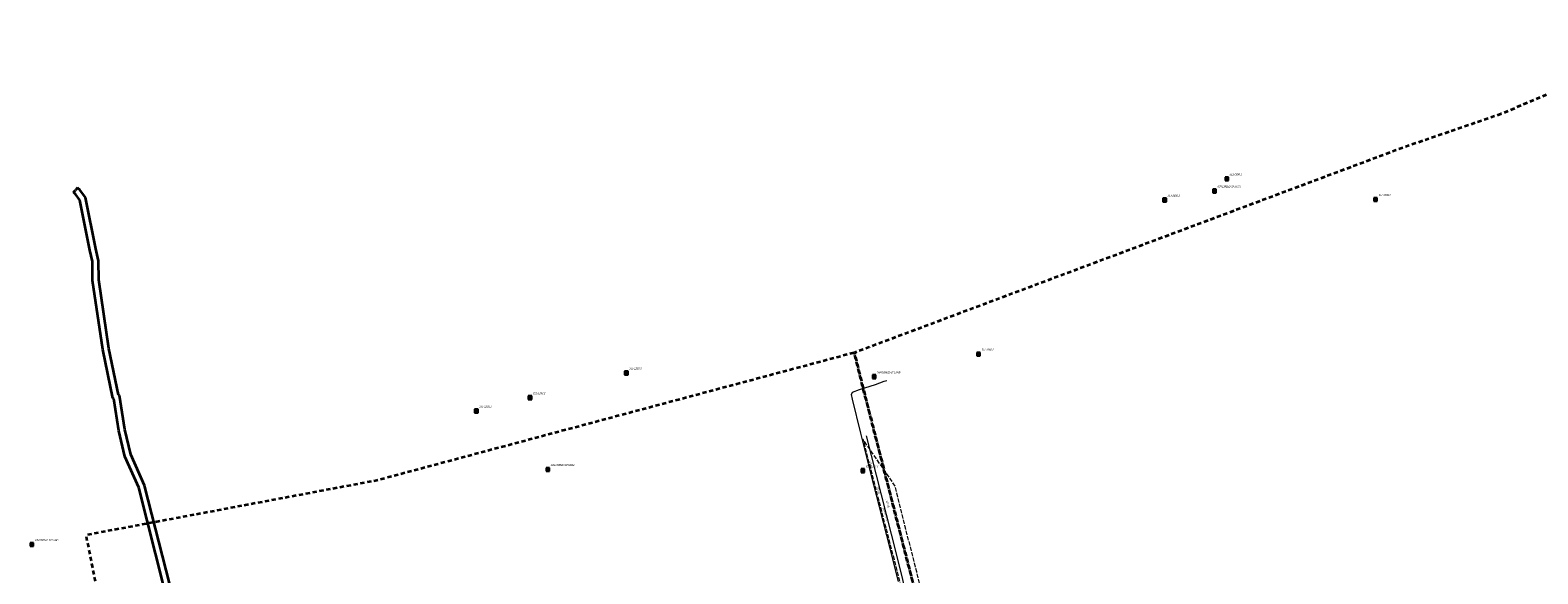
# Model space of a CAD drawing. Header units: metres. Extents: x 0 to 8432273, y 0 to 5705512.
# Tile 31 of 32: x 8403617 to 8404160, y 5705288 to 5705484. Entities that reach past the tile are written whole.
import ezdxf
from ezdxf.enums import TextEntityAlignment as Align

# ---------------------------------------------------------------- set-up
doc = ezdxf.new("R2010")
doc.units = ezdxf.units.M
doc.header["$MEASUREMENT"] = 0
doc.linetypes.add('1.5_0.5', pattern=[2, 1.5, -0.5])
doc.linetypes.add('1.5_1.0', pattern=[2.5, 1.5, -1])
doc.layers.get('0').update_dxf_attribs({"color": 250, "linetype": 'CONTINUOUS', "lineweight": 100})
for name, color, linetype in [('216-obręb ewidencyjny', 7, 'CONTINUOUS'), ('jezdnia', 7, 'CONTINUOUS'), ('obudowa ochronna przewodu', 7, 'CONTINUOUS'), ('pikieta sztuczna', 7, 'CONTINUOUS'), ('pikieta sztuczna-Atr2', 7, 'CONTINUOUS'), ('przewód elektroenergetyczny podziemny', 7, 'CONTINUOUS'), ('przewód gazowy', 7, 'CONTINUOUS'), ('przewód gazowy-Atr1', 7, 'CONTINUOUS'), ('Szczegółowa osnowa geodezyjna pozioma', 7, 'CONTINUOUS'), ('Szczegółowa osnowa geodezyjna pozioma-Atr103', 7, 'CONTINUOUS')]:
    doc.layers.add(name, color=color, linetype=linetype)
doc.layers.add('PL_AR_01-MAPA dwg', color=7, linetype='CONTINUOUS', lineweight=15)
doc.styles.get("Standard").update_dxf_attribs({"font": 'arial.ttf', "width": 0.75})

# ---------------------------------------------------------------- blocks, each defined once
blk = doc.blocks.new('PW01')
at = {"linetype": 'Continuous', "lineweight": 13}
h = blk.add_hatch(color=0, dxfattribs=at)
edge = h.paths.add_edge_path()
edge.add_arc((0, 0), 0.045, 0, 360)
blk = doc.blocks.new('OSSP')
at = {"color": 0}
for p, q in [((-0.626, 0.625), (-0.626, -0.625)), ((-0.626, 0.625), (-0.626, -0.625)), ((0.624, 0.625), (-0.626, 0.625)), ((0.624, 0.625), (-0.626, 0.625)), ((0.3, 0), (-0.3, 0)), ((0.3, 0), (-0.3, 0)), ((0, -0.3), (0, 0.3)), ((0, -0.3), (0, 0.3)), ((0.624, -0.625), (0.624, 0.625)), ((0.624, -0.625), (0.624, 0.625)), ((-0.626, -0.625), (0.624, -0.625)), ((-0.626, -0.625), (0.624, -0.625))]:
    blk.add_line(p, q, dxfattribs=at)
blk = doc.blocks.new('MDCP')
at = {"layer": '216-obręb ewidencyjny', "color": 7, "linetype": '1.5_1.0', "lineweight": 35, "flags": 128}
for points in [[(8404146.36, 5705453.78), (8404111.36, 5705441.78), (8403920.07, 5705370.27), (8403918.77, 5705369.78), (8403913.37, 5705367.76), (8403915.1, 5705360.63), (8403917.12, 5705352.7), (8403937.18, 5705274.23), (8403937.59, 5705272.63), (8403940.13, 5705262.66), (8403940.22, 5705262.31), (8403964.9, 5705124.72), (8403969.67, 5705098.09), (8403969.09, 5705097.93), (8403972.52, 5705080.46), (8404007.86, 5704900.21), (8404028.72, 5704792.65), (8404031.53, 5704778.14), (8404034.31, 5704763.98), (8404037.3, 5704748.7), (8404437.69, 5704886.35), (8404446.65, 5704889.43), (8404442.5, 5704900.38), (8404437.79, 5704912.81), (8404423.41, 5704948.87), (8404412, 5704978.45), (8404391.39, 5705031.85), (8404368.9, 5705090.84), (8404326.69, 5705200.83), (8404224.84, 5705466.28), (8404217.17, 5705484), (8404208.12, 5705480.14)], [(8403760.53, 5704983.8), (8403772.16, 5704956.32), (8403783.97, 5704928.9), (8403796.93, 5704901.95), (8403810.73, 5704875.32), (8403896, 5704716.69), (8403923.05, 5704725.94), (8403950.42, 5704735.3), (8403953.23, 5704736.26), (8403971.83, 5704742.61), (8403985.59, 5704747.32), (8403996.61, 5704751.09), (8404027.05, 5704761.5), (8404034.31, 5704763.98), (8404031.53, 5704778.14), (8404028.72, 5704792.65), (8404007.86, 5704900.21), (8403972.52, 5705080.46), (8403969.09, 5705097.93), (8403969.67, 5705098.09), (8403964.9, 5705124.72), (8403940.22, 5705262.31), (8403940.13, 5705262.66), (8403937.59, 5705272.63), (8403937.18, 5705274.23), (8403917.12, 5705352.7), (8403915.1, 5705360.63), (8403913.37, 5705367.76), (8403907.57, 5705366.21), (8403906.68, 5705365.97), (8403741.4, 5705321.73), (8403658.61, 5705306.16), (8403636.61, 5705302.03), (8403640.06, 5705284.49), (8403643.45, 5705270.12), (8403647.87, 5705256.11), (8403653.3, 5705242.46), (8403659.76, 5705229.18), (8403681.03, 5705189.21), (8403695.31, 5705162.42), (8403706.59, 5705141.24), (8403707.43, 5705139.55), (8403711.83, 5705130.69), (8403716.4, 5705119.87), (8403717.9, 5705115.68), (8403720.35, 5705108.82), (8403723.64, 5705097.5), (8403731.6, 5705068.58), (8403738.71, 5705045.47), (8403740.4, 5705039.99), (8403750.38, 5705011.87)]]:
    blk.add_lwpolyline(points, close=True, dxfattribs=at)
at = {"layer": 'jezdnia', "color": 7, "linetype": '1.5_0.5', "lineweight": 18, "flags": 128}
blk.add_lwpolyline([(8403965.56, 5705094.62), (8403976.52, 5705099.52), (8403970.64, 5705112.56), (8403970.21, 5705113.01), (8403969.73, 5705113.69), (8403969.28, 5705114.59), (8403968.97, 5705115.6), (8403968.88, 5705116.19), (8403968.54, 5705118.08), (8403967.51, 5705123.81), (8403961.94, 5705154.49), (8403961.55, 5705156.68), (8403958.13, 5705174.86), (8403957.95, 5705175.89), (8403955.65, 5705188.81), (8403955.33, 5705190.55), (8403954.82, 5705193.58), (8403954.14, 5705197.3), (8403952.88, 5705204.23), (8403951.21, 5705213.28), (8403950.65, 5705216.3), (8403950.5, 5705217.12), (8403949.06, 5705225.24), (8403948.18, 5705230.23), (8403945.61, 5705244.2), (8403943.89, 5705253.72), (8403943.11, 5705258.07), (8403939.01, 5705276.36), (8403938.49, 5705278.39), (8403935.84, 5705288.77), (8403930.99, 5705307.92), (8403928.13, 5705319.63), (8403916.45, 5705336.63), (8403920.36, 5705321.31), (8403932.8, 5705273.44), (8403932.97, 5705272.62), (8403935.24, 5705261.09), (8403935.43, 5705260.51), (8403938.89, 5705241.56), (8403940.71, 5705231.6), (8403942.15, 5705223.6), (8403943.39, 5705217.2), (8403944.88, 5705209.05), (8403946.59, 5705199.97), (8403946.71, 5705198.98), (8403947.87, 5705192.44), (8403948.92, 5705186.84), (8403951.72, 5705171.23), (8403953.4, 5705161.77), (8403954.32, 5705156.69), (8403956.96, 5705141.83), (8403957.03, 5705141.55), (8403957.08, 5705141.05), (8403957.1, 5705140.55), (8403960.13, 5705123.23), (8403960.82, 5705120.42), (8403961.03, 5705119.34), (8403962.11, 5705114.4), (8403962.32, 5705112.99), (8403962.43, 5705111.56), (8403962.43, 5705110.73)], close=True, dxfattribs=at)
at = {"layer": 'obudowa ochronna przewodu', "color": 7, "linetype": 'CONTINUOUS', "lineweight": 35}
for p, q in [((8403632.09, 5705425.55), (8403632.82, 5705426.37)), ((8403632.79, 5705424.92), (8403632.09, 5705425.55)), ((8403634.41, 5705422.74), (8403632.79, 5705424.92)), ((8403633.56, 5705427.19), (8403632.82, 5705426.37)), ((8403634.42, 5705426.41), (8403633.56, 5705427.19)), ((8403637.98, 5705404.74), (8403634.41, 5705422.74)), ((8403636.47, 5705423.66), (8403634.42, 5705426.41)), ((8403640.13, 5705405.2), (8403636.47, 5705423.66)), ((8403638.94, 5705400.6), (8403637.98, 5705404.74)), ((8403639.01, 5705393.82), (8403638.94, 5705400.6)), ((8403641.14, 5705400.87), (8403640.13, 5705405.2)), ((8403641.21, 5705393.99), (8403641.14, 5705400.87)), ((8403642.7, 5705368.89), (8403639.01, 5705393.82)), ((8403644.87, 5705369.28), (8403641.21, 5705393.99)), ((8403646.33, 5705351.39), (8403642.7, 5705368.89)), ((8403648.33, 5705352.57), (8403644.87, 5705369.28)), ((8403646.6, 5705351.16), (8403646.33, 5705351.39)), ((8403648.64, 5705352.3), (8403648.33, 5705352.57)), ((8403650.64, 5705340.07), (8403648.64, 5705352.3)), ((8403648.48, 5705339.64), (8403646.6, 5705351.16)), ((8403650.67, 5705330.34), (8403648.48, 5705339.64)), ((8403652.76, 5705331.04), (8403650.64, 5705340.07)), ((8403655.61, 5705319.16), (8403650.67, 5705330.34)), ((8403657.7, 5705319.88), (8403652.76, 5705331.04)), ((8403664.69, 5705283.55), (8403655.61, 5705319.16)), ((8403666.8, 5705284.2), (8403657.7, 5705319.88)), ((8403670.77, 5705266.72), (8403664.69, 5705283.55)), ((8403672.83, 5705267.5), (8403666.8, 5705284.2)), ((8403674, 5705258.55), (8403670.77, 5705266.72)), ((8403676.01, 5705259.46), (8403672.83, 5705267.5)), ((8403687.79, 5705236.57), (8403676.01, 5705259.46)), ((8403685.84, 5705235.56), (8403674, 5705258.55)), ((8403694.95, 5705218.06), (8403685.84, 5705235.56)), ((8403696.91, 5705219.06), (8403687.79, 5705236.57)), ((8403699.93, 5705208.18), (8403694.95, 5705218.06)), ((8403701.94, 5705209.09), (8403696.91, 5705219.06)), ((8403706.42, 5705192.26), (8403699.93, 5705208.18)), ((8403708.45, 5705193.1), (8403701.94, 5705209.09)), ((8403708.62, 5705187.04), (8403706.42, 5705192.26)), ((8403710.58, 5705188.05), (8403708.45, 5705193.1)), ((8403709.59, 5705185.45), (8403708.62, 5705187.04)), ((8403711, 5705184.3), (8403709.59, 5705185.45)), ((8403711.28, 5705186.92), (8403710.58, 5705188.05)), ((8403712.91, 5705183.93), (8403711, 5705184.3)), ((8403711.97, 5705186.35), (8403711.28, 5705186.92)), ((8403713.87, 5705185.99), (8403711.97, 5705186.35)), ((8403713.67, 5705183.31), (8403712.91, 5705183.93)), ((8403714.27, 5705181.69), (8403713.67, 5705183.31)), ((8403715.53, 5705184.64), (8403713.87, 5705185.99)), ((8403716.36, 5705182.36), (8403715.53, 5705184.64)), ((8403716.92, 5705172.21), (8403714.27, 5705181.69)), ((8403719.04, 5705172.8), (8403716.36, 5705182.36)), ((8403717.94, 5705168.46), (8403716.92, 5705172.21)), ((8403720.02, 5705169.19), (8403719.04, 5705172.8)), ((8403719, 5705166.03), (8403717.94, 5705168.46)), ((8403720.97, 5705167.02), (8403720.02, 5705169.19)), ((8403737.82, 5705137.57), (8403720.97, 5705167.02)), ((8403735.71, 5705136.84), (8403719, 5705166.03)), ((8403735.49, 5705132.53), (8403735.81, 5705136.15)), ((8403735.81, 5705136.15), (8403735.71, 5705136.84)), ((8403737.72, 5705132.72), (8403738.02, 5705136.22)), ((8403738.02, 5705136.22), (8403737.82, 5705137.57)), ((8403735.97, 5705130.73), (8403735.49, 5705132.53)), ((8403738.33, 5705126.78), (8403735.97, 5705130.73)), ((8403738.02, 5705131.6), (8403737.72, 5705132.72)), ((8403740.26, 5705127.85), (8403738.02, 5705131.6)), ((8403743.84, 5705116.07), (8403738.33, 5705126.78)), ((8403745.85, 5705116.97), (8403740.26, 5705127.85)), ((8403746.36, 5705109.42), (8403743.84, 5705116.07)), ((8403748.41, 5705110.22), (8403745.85, 5705116.97)), ((8403749.76, 5705100.96), (8403746.36, 5705109.42)), ((8403751.82, 5705101.72), (8403748.41, 5705110.22)), ((8403756.97, 5705086.45), (8403751.82, 5705101.72)), ((8403754.87, 5705085.79), (8403749.76, 5705100.96)), ((8403890.43, 5705097.87), (8403882.07, 5705095.55)), ((8403893.94, 5705098.79), (8403890.43, 5705097.87)), ((8403894.37, 5705096.63), (8403891, 5705095.75)), ((8403895.55, 5705099), (8403893.94, 5705098.79)), ((8403894.69, 5705096.67), (8403894.37, 5705096.63)), ((8403894.87, 5705096.48), (8403894.69, 5705096.67)), ((8403895.24, 5705095.21), (8403894.87, 5705096.48)), ((8403896.84, 5705097.58), (8403895.55, 5705099)), ((8403897.35, 5705095.83), (8403896.84, 5705097.58)), ((8403879.23, 5705094.84), (8403856.94, 5705088.85)), ((8403879.78, 5705092.71), (8403857.28, 5705086.66)), ((8403882.07, 5705095.55), (8403879.23, 5705094.84)), ((8403882.63, 5705093.42), (8403879.78, 5705092.71)), ((8403891, 5705095.75), (8403882.63, 5705093.42)), ((8403900.74, 5705076.85), (8403895.24, 5705095.21)), ((8403902.88, 5705077.36), (8403897.35, 5705095.83)), ((8403757.11, 5705078.26), (8403754.87, 5705085.79)), ((8403759.22, 5705078.89), (8403756.97, 5705086.45)), ((8403848.81, 5705088.51), (8403835.74, 5705084.18)), ((8403849.21, 5705086.32), (8403836.27, 5705082.04)), ((8403856.94, 5705088.85), (8403848.81, 5705088.51)), ((8403857.28, 5705086.66), (8403849.21, 5705086.32)), ((8403828.45, 5705082.99), (8403814.34, 5705077.83)), ((8403829.01, 5705080.85), (8403815.01, 5705075.73)), ((8403835.74, 5705084.18), (8403828.45, 5705082.99)), ((8403836.27, 5705082.04), (8403829.01, 5705080.85)), ((8403759, 5705071.98), (8403757.11, 5705078.26)), ((8403761.09, 5705072.66), (8403759.22, 5705078.89)), ((8403814.34, 5705077.83), (8403791, 5705071.5)), ((8403815.01, 5705075.73), (8403792.58, 5705069.65)), ((8403901.33, 5705073.61), (8403900.74, 5705076.85)), ((8403903.5, 5705074), (8403902.88, 5705077.36)), ((8403759.6, 5705070.27), (8403759, 5705071.98)), ((8403761.25, 5705069.89), (8403759.6, 5705070.27)), ((8403761.27, 5705072.14), (8403761.09, 5705072.66)), ((8403773.4, 5705065.27), (8403761.25, 5705069.89)), ((8403761.89, 5705072), (8403761.27, 5705072.14)), ((8403773.98, 5705067.4), (8403761.89, 5705072)), ((8403782.24, 5705069.54), (8403778.72, 5705067.55)), ((8403785.69, 5705070.25), (8403782.24, 5705069.54)), ((8403786.46, 5705069.7), (8403785.69, 5705070.25)), ((8403790.65, 5705070.72), (8403786.46, 5705069.7)), ((8403791, 5705071.5), (8403790.65, 5705070.72)), ((8403792.58, 5705069.65), (8403792.22, 5705068.83)), ((8403901.33, 5705073.61), (8403902.41, 5705073.81)), ((8403903.5, 5705074), (8403902.41, 5705073.81)), ((8403775.11, 5705064.99), (8403773.4, 5705065.27)), ((8403775.39, 5705067.17), (8403773.98, 5705067.4)), ((8403775.99, 5705064.91), (8403775.11, 5705064.99)), ((8403776.32, 5705067.09), (8403775.39, 5705067.17)), ((8403777.18, 5705064.64), (8403775.99, 5705064.91)), ((8403777.03, 5705066.93), (8403776.32, 5705067.09)), ((8403778.72, 5705067.55), (8403777.03, 5705066.93)), ((8403779.65, 5705065.54), (8403777.18, 5705064.64)), ((8403783.02, 5705067.46), (8403779.65, 5705065.54)), ((8403785.2, 5705067.9), (8403783.02, 5705067.46)), ((8403786.01, 5705067.33), (8403785.2, 5705067.9)), ((8403792.22, 5705068.83), (8403786.01, 5705067.33))]:
    blk.add_line(p, q, dxfattribs=at)
at = {"layer": 'przewód elektroenergetyczny podziemny', "color": 1, "linetype": 'Continuous', "lineweight": 18, "flags": 128}
blk.add_lwpolyline([(8403929.24, 5705285.31), (8403926.39, 5705296.72), (8403922.48, 5705312.23), (8403919.37, 5705324.38), (8403915.73, 5705338.73), (8403912.75, 5705351.07), (8403912.38, 5705352.67), (8403912.68, 5705353.53), (8403915.24, 5705354.48), (8403921, 5705356.29), (8403924.16, 5705357.46), (8403925.09, 5705357.8)], dxfattribs=at)
at = {"layer": 'przewód gazowy', "color": 52, "linetype": 'Continuous', "lineweight": 18, "flags": 128}
blk.add_lwpolyline([(8403917.68, 5705337.77), (8403926.64, 5705302.34), (8403930.45, 5705287.15), (8403934.73, 5705268.06), (8403935.73, 5705263.62), (8403940.28, 5705241.58), (8403948.02, 5705198.62), (8403960.57, 5705125.21)], dxfattribs=at)
at = {"layer": 'pikieta sztuczna', "color": 7, "linetype": 'Continuous', "lineweight": 13}
for p in [(8403918.55, 5705329.35), (8403921.78, 5705316.94), (8403924.69, 5705314.89)]:
    blk.add_blockref('PW01', p, dxfattribs=at)
at = {"layer": 'Szczegółowa osnowa geodezyjna pozioma', "color": 7, "linetype": 'Continuous', "lineweight": 18}
for p in [(8404047.51, 5705430.44), (8404025.15, 5705422.78), (8404043.11, 5705426.04), (8404101.08, 5705422.96), (8403958.09, 5705367.23), (8403831.24, 5705360.45), (8403920.49, 5705359.11), (8403796.53, 5705351.56), (8403777.23, 5705346.73), (8403802.96, 5705325.7), (8403916.46, 5705325.26), (8403617.14, 5705298.63)]:
    blk.add_blockref('OSSP', p, dxfattribs=at)
at = {"layer": 'pikieta sztuczna-Atr2', "color": 7, "width": 0.667}
for s, rotation, p in [('110.23', 284.323, (8403918.55, 5705328.82)), ('110.31', 284.653, (8403921.32, 5705319.4)), ('110.38', 286.219, (8403924.75, 5705314.34))]:
    blk.add_text(s, height=0.75, rotation=rotation, dxfattribs=at).set_placement(p)
at = {"layer": 'przewód gazowy-Atr1', "color": 52, "width": 0.667}
blk.add_text('gB250-niecz.', height=0.75, rotation=285.189, dxfattribs=at).set_placement((8403924.76, 5705309.41), align=Align.MIDDLE_CENTER)
at = {"layer": 'Szczegółowa osnowa geodezyjna pozioma-Atr103', "color": 7, "oblique": 15, "width": 0.667}
for s, p in [('N34138Bd2-SP11720', (8404044.11, 5705427.04)), ('311-2696.1', (8404048.51, 5705431.44)), ('311-2696.3', (8404026.15, 5705423.78)), ('311-2696.2', (8404102.08, 5705423.96)), ('311-1292.2', (8403959.09, 5705368.23)), ('311-1293.3', (8403832.24, 5705361.45)), ('N34138Bd2-SP11490', (8403921.49, 5705360.11)), ('311-1293.2', (8403797.53, 5705352.56)), ('311-1293.1', (8403778.23, 5705347.73)), ('N34138Bd2-SP13640', (8403803.96, 5705326.7)), ('311-1292.3', (8403917.46, 5705326.26)), ('N34138Bd2-SP11440', (8403618.14, 5705299.63))]:
    blk.add_text(s, height=0.75, dxfattribs=at).set_placement(p, align=Align.BOTTOM_LEFT)

msp = doc.modelspace()

# ---------------------------------------------------------------- block references
at = {"layer": 'PL_AR_01-MAPA dwg', "linetype": 'Continuous'}
msp.add_blockref('MDCP', (0, 0), dxfattribs=at)

doc.saveas('drawing.dxf')
